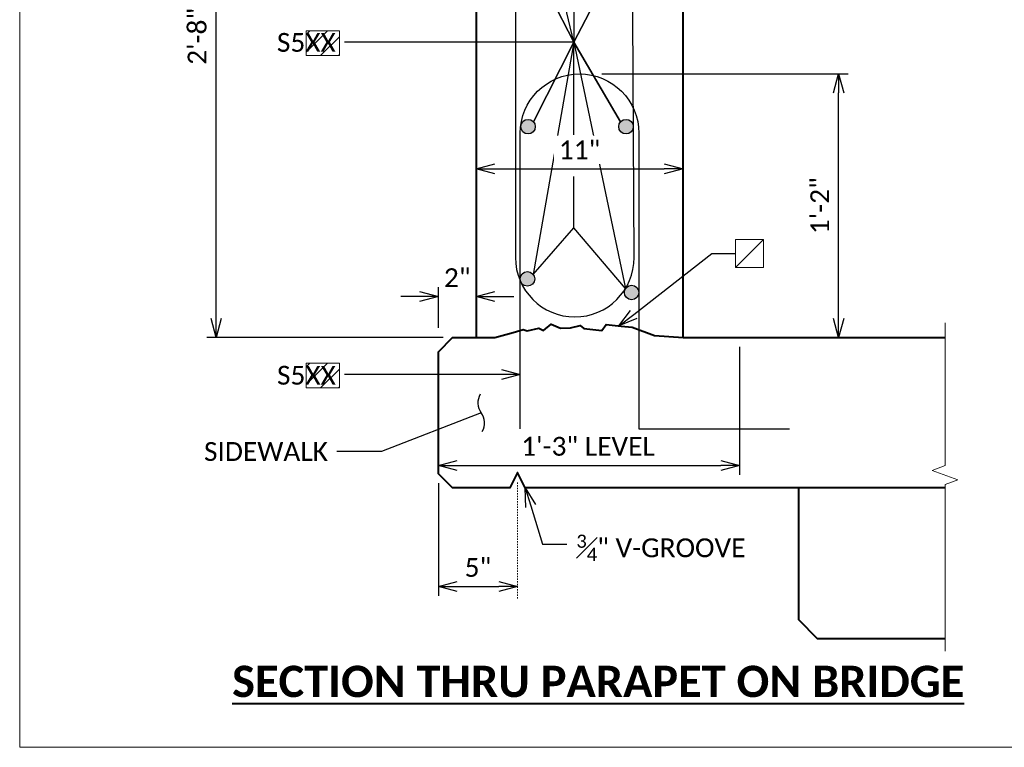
# Model space of a CAD drawing. Extents: x 5346 to 20707, y 13094 to 24070.
# Tile 1 of 14: x 5346 to 5425, y 23818 to 23876. Entities that reach past the tile are written whole.
import ezdxf
from ezdxf import colors
from ezdxf.entities.mleader import LeaderData, LeaderLine
from ezdxf.enums import TextEntityAlignment as Align
from ezdxf.math import Vec2, Vec3

# ---------------------------------------------------------------- set-up
doc = ezdxf.new("R2010")
doc.units = 0
doc.header["$MEASUREMENT"] = 0
doc.linetypes.add('Wisdot4', pattern=[0.28125, 0.125, -0.0625, 0.03125, -0.0625])
for name, color, linetype, lineweight in [('B_ANNO_BREAK', 7, 'Continuous', 18), ('B_ANNO_DIM', 7, 'Continuous', 18), ('B_ANNO_SYMB', 7, 'Continuous', 18), ('B_ANNO_TEXT_TITLE', 7, 'Continuous', 40), ('B_CNTR', 1, 'Wisdot4', 18), ('B_CONC_DECK', 1, 'Continuous', 40), ('B_CONC_PPT', 12, 'Continuous', 40), ('B_CONC_SDWLK', 14, 'Continuous', 40), ('B_REBAR', 5, 'Continuous', 25)]:
    doc.layers.add(name, color=color, linetype=linetype, lineweight=lineweight)
doc.layers.add('B_ANNO_DESIGN_NOTES', color=1, linetype='Continuous', lineweight=18, true_color=0xff0000)
doc.layers.add('B_ANNO_NOPLOT', color=47, linetype='Continuous', lineweight=18, plot=False)
doc.styles.add('Annotative', font='calibri.ttf', dxfattribs={"height": 0.0625})
doc.styles.get("Standard").update_dxf_attribs({"font": 'calibri.ttf'})
doc.styles.add('Title', font='calibrib.ttf', dxfattribs={"height": 0.125})
doc.dimstyles.new('Annotative', dxfattribs={"dimscale": 0, "dimtxt": 0.0625, "dimasz": 0.0625, "dimexe": 0.03125, "dimexo": 0.03125, "dimgap": 0.03125, "dimtad": 1, "dimdec": 3, "dimzin": 3, "dimdsep": 46, "dimlunit": 4, "dimtxsty": 'Standard', "dimblk": 'OPEN30', "dimcen": 0.03125, "dimaunit": 1, "dimadec": 0, "dimazin": 3, "dimtfac": 0.75, "dimtdec": 3, "dimtofl": 0, "dimtmove": 0, "dimatfit": 3, "dimldrblk": 'OPEN30', "dimfxl": 1, "dimtfill": 1, "dimfrac": 1, "dimtolj": 1, "dimtzin": 0, "dimarcsym": 0})

# ---------------------------------------------------------------- blocks, each defined once
blk = doc.blocks.new('*U99')
at = {"layer": 'B_ANNO_NOPLOT', "flags": 128}
blk.add_lwpolyline([(0, 0), (0, 252), (323.9277, 252), (323.9277, 238.8552), (378, 238.8552), (378, 40.4996), (316.5708, 40.4996), (316.5708, 0)], close=True, dxfattribs=at)
at = {"layer": 'B_ANNO_DIM', "style": 'Annotative'}
for tag, p in [('BAR1', (278.7587, 150.1973)), ('BAR2', (278.7401, 131.0927)), ('SPA1', (290.7475, 121.303)), ('BAR4', (308.357, 121.3216)), ('BAR5', (314.3293, 121.331))]:
    blk.add_attdef(tag, p, '', height=1.5, dxfattribs=at)
blk.add_attdef('BAR3', text='', height=1.5, dxfattribs=at).set_placement((302.7438, 131.0393), align=Align.RIGHT)
blk = doc.blocks.new('_Open30')
at = {"color": 0, "linetype": 'ByBlock', "lineweight": -2}
for p, q in [((-1, 0.268), (0, 0)), ((0, 0), (-1, -0.268)), ((0, 0), (-1, 0))]:
    blk.add_line(p, q, dxfattribs=at)
blk = doc.blocks.new('*D31')
at = {"layer": 'B_ANNO_DIM', "color": 0, "lineweight": -2, "transparency": 16777216}
for p, q in [((5379.616, 23838.837), (5379.616, 23829.853)), ((5381.116, 23830.603), (5384.421, 23830.603))]:
    blk.add_line(p, q, dxfattribs=at)
at = {"layer": 'Defpoints', "color": 0, "transparency": 16777216}
for p in [(5379.616, 23839.587), (5385.921, 23830.603), (5385.921, 23830.603)]:
    blk.add_point(p, dxfattribs=at)
at = {"layer": 'B_ANNO_DIM', "color": 0, "lineweight": -2, "transparency": 16777216, "xscale": 1.5, "yscale": 1.5, "zscale": 1.5, "rotation": 180}
blk.add_blockref('_Open30', (5379.616, 23830.603), dxfattribs=at)
at = {"layer": 'B_ANNO_DIM', "color": 0, "lineweight": -2, "transparency": 16777216, "xscale": 1.5, "yscale": 1.5, "zscale": 1.5}
blk.add_blockref('_Open30', (5385.921, 23830.603), dxfattribs=at)
at = {"layer": 'B_ANNO_DIM', "color": 0, "transparency": 16777216, "insert": (5382.768, 23832.114), "char_height": 1.5, "attachment_point": 5, "bg_fill": 3, "box_fill_scale": 1.25, "bg_fill_color": 256, "bg_fill_true_color": 13158600, "bg_fill_transparency": 0}
blk.add_mtext('\\A1;5"', dxfattribs=at)
blk = doc.blocks.new('*D93')
at = {"layer": 'B_ANNO_DIM', "color": 0, "lineweight": -2, "transparency": 16777216}
for p, q in [((57.374, 31.926), (57.374, 21.719)), ((34.874, 22.469), (55.874, 22.469))]:
    blk.add_line(p, q, dxfattribs=at)
at = {"layer": 'Defpoints', "color": 0, "transparency": 16777216}
for p in [(57.374, 32.676), (33.374, 22.469), (57.374, 22.469)]:
    blk.add_point(p, dxfattribs=at)
at = {"layer": 'B_ANNO_DIM', "color": 0, "lineweight": -2, "transparency": 16777216, "xscale": 1.5, "yscale": 1.5, "zscale": 1.5, "rotation": 180}
blk.add_blockref('_Open30', (33.374, 22.469), dxfattribs=at)
at = {"layer": 'B_ANNO_DIM', "color": 0, "lineweight": -2, "transparency": 16777216, "xscale": 1.5, "yscale": 1.5, "zscale": 1.5}
blk.add_blockref('_Open30', (57.374, 22.469), dxfattribs=at)
at = {"layer": 'B_ANNO_DIM', "color": 0, "transparency": 16777216, "insert": (45.295, 23.987), "char_height": 1.5, "width": 11.90198, "attachment_point": 5, "bg_fill": 3, "box_fill_scale": 1.25, "bg_fill_color": 256, "bg_fill_true_color": 13158600, "bg_fill_transparency": 0}
blk.add_mtext('\\A1;1\'-3" LEVEL', dxfattribs=at)
blk = doc.blocks.new('*D39')
at = {"layer": 'B_ANNO_DIM', "color": 0, "lineweight": -2, "transparency": 16777216}
for p, q in [((5379.616, 23851.209), (5379.616, 23854.459)), ((5378.116, 23853.709), (5376.616, 23853.709)), ((5384.116, 23853.709), (5385.616, 23853.709))]:
    blk.add_line(p, q, dxfattribs=at)
at = {"layer": 'Defpoints', "color": 0, "transparency": 16777216}
blk.add_point((5379.616, 23850.459), dxfattribs=at)
at = {"layer": 'B_ANNO_DIM', "color": 0, "lineweight": -2, "transparency": 16777216, "xscale": 1.5, "yscale": 1.5, "zscale": 1.5}
blk.add_blockref('_Open30', (5379.616, 23853.709), dxfattribs=at)
at = {"layer": 'B_ANNO_DIM', "color": 0, "lineweight": -2, "transparency": 16777216, "xscale": 1.5, "yscale": 1.5, "zscale": 1.5, "rotation": 180}
blk.add_blockref('_Open30', (5382.616, 23853.709), dxfattribs=at)
at = {"layer": 'B_ANNO_DIM', "color": 0, "transparency": 16777216, "insert": (5381.116, 23855.216), "char_height": 1.5, "attachment_point": 5, "bg_fill": 3, "box_fill_scale": 1.25, "bg_fill_color": 256, "bg_fill_true_color": 13158600, "bg_fill_transparency": 0}
blk.add_mtext('\\A1;2"', dxfattribs=at)
at = {"layer": 'Defpoints', "color": 0, "transparency": 16777216}
blk.add_point((5382.616, 23853.709), dxfattribs=at)
blk.add_point((5382.616, 23853.709), dxfattribs=at)
blk = doc.blocks.new('*D40')
at = {"layer": 'B_ANNO_DIM', "color": 0, "lineweight": -2, "transparency": 16777216}
for p, q in [((5380.366, 23898.459), (5361.156, 23898.459)), ((5361.906, 23851.959), (5361.906, 23896.959)), ((5379.994, 23850.459), (5361.156, 23850.459))]:
    blk.add_line(p, q, dxfattribs=at)
at = {"layer": 'Defpoints', "color": 0, "transparency": 16777216}
for p in [(5361.906, 23898.459), (5381.116, 23898.459), (5380.744, 23850.459)]:
    blk.add_point(p, dxfattribs=at)
at = {"layer": 'B_ANNO_DIM', "color": 0, "lineweight": -2, "transparency": 16777216, "xscale": 1.5, "yscale": 1.5, "zscale": 1.5}
for p, rotation in [((5361.906, 23898.459), 90), ((5361.906, 23850.459), 270)]:
    blk.add_blockref('_Open30', p, dxfattribs=dict(at, rotation=rotation))
at = {"layer": 'B_ANNO_DIM', "color": 0, "transparency": 16777216, "insert": (5360.387, 23874.459), "char_height": 1.5, "attachment_point": 5, "rotation": 90, "bg_fill": 3, "box_fill_scale": 1.25, "bg_fill_color": 256, "bg_fill_true_color": 13158600, "bg_fill_transparency": 0}
blk.add_mtext('\\A1;2\'-8"', dxfattribs=at)
blk = doc.blocks.new('AnonymousCell5')
at = {"layer": 'B_ANNO_SYMB'}
blk.add_line((1.125, 1.125), (-1.125, -1.125), dxfattribs=at)
at = {"layer": 'B_ANNO_SYMB', "flags": 128}
blk.add_lwpolyline([(-1.125, -1.125), (1.125, -1.125), (1.125, 1.125), (-1.125, 1.125), (-1.125, -1.125)], dxfattribs=at)
blk = doc.blocks.new('*D44')
at = {"layer": 'B_ANNO_DIM', "color": 0, "lineweight": -2, "transparency": 16777216}
for p, q in [((5392.653, 23871.459), (5412.266, 23871.459)), ((5411.516, 23851.959), (5411.516, 23869.959))]:
    blk.add_line(p, q, dxfattribs=at)
at = {"layer": 'Defpoints', "color": 0, "transparency": 16777216}
for p in [(5391.903, 23871.459), (5411.516, 23871.459), (5411.516, 23850.459)]:
    blk.add_point(p, dxfattribs=at)
at = {"layer": 'B_ANNO_DIM', "color": 0, "lineweight": -2, "transparency": 16777216, "xscale": 1.5, "yscale": 1.5, "zscale": 1.5}
for p, rotation in [((5411.516, 23871.459), 90), ((5411.516, 23850.459), 270)]:
    blk.add_blockref('_Open30', p, dxfattribs=dict(at, rotation=rotation))
at = {"layer": 'B_ANNO_DIM', "color": 0, "transparency": 16777216, "insert": (5410.009, 23860.959), "char_height": 1.5, "attachment_point": 5, "rotation": 90, "bg_fill": 3, "box_fill_scale": 1.25, "bg_fill_color": 256, "bg_fill_true_color": 13158600, "bg_fill_transparency": 0}
blk.add_mtext('\\A1;1\'-2"', dxfattribs=at)
blk = doc.blocks.new('_Integral')
at = {"color": 0, "linetype": 'ByBlock', "lineweight": -2}
for centre, start, end in [((0.439, 0.118), 129, 195), ((-0.439, -0.118), 309, 15)]:
    blk.add_arc(centre, 0.454, start, end, dxfattribs=at)
blk = doc.blocks.new('*D32')
at = {"layer": 'B_ANNO_DIM', "color": 0, "lineweight": -2, "transparency": 16777216}
blk.add_line((5384.116, 23863.901), (5397.616, 23863.901), dxfattribs=at)
at = {"layer": 'Defpoints', "color": 0, "transparency": 16777216}
for p in [(5382.616, 23863.901), (5399.116, 23863.901), (5399.116, 23863.901)]:
    blk.add_point(p, dxfattribs=at)
at = {"layer": 'B_ANNO_DIM', "color": 0, "lineweight": -2, "transparency": 16777216, "xscale": 1.5, "yscale": 1.5, "zscale": 1.5, "rotation": 180}
blk.add_blockref('_Open30', (5382.616, 23863.901), dxfattribs=at)
at = {"layer": 'B_ANNO_DIM', "color": 0, "lineweight": -2, "transparency": 16777216, "xscale": 1.5, "yscale": 1.5, "zscale": 1.5}
blk.add_blockref('_Open30', (5399.116, 23863.901), dxfattribs=at)
at = {"layer": 'B_ANNO_DIM', "color": 0, "transparency": 16777216, "insert": (5390.866, 23865.403), "char_height": 1.5, "attachment_point": 5, "bg_fill": 3, "box_fill_scale": 1.25, "bg_fill_color": 256, "bg_fill_true_color": 13158600, "bg_fill_transparency": 0}
blk.add_mtext('\\A1;11"', dxfattribs=at)
blk = doc.blocks.new('INS_RAILCOMB3T_BASE')
at = {"layer": 'B_ANNO_DESIGN_NOTES'}
h = blk.add_hatch(dxfattribs=at)
h.set_pattern_fill('ANSI31', color=256, scale=8)
h.set_pattern_definition([(45, (16.4023, 154.5018), (-0.707107, 0.707107), [])])
h.paths.add_polyline_path([(22.8302, 30.6266), (25.4792, 30.6266), (25.4792, 28.6596), (22.8302, 28.6596)])
at = {"layer": 'B_REBAR'}
h = blk.add_hatch(color=256, dxfattribs=at)
edge = h.paths.add_edge_path()
edge.add_arc((40.5161, 49.4739), 0.5785, 0, 360)
h = blk.add_hatch(color=256, dxfattribs=at)
edge = h.paths.add_edge_path()
edge.add_arc((48.3255, 49.4739), 0.5785, 0, 360)
h = blk.add_hatch(color=256, dxfattribs=at)
edge = h.paths.add_edge_path()
edge.add_arc((40.4675, 37.3392), 0.5785, 0, 360)
h = blk.add_hatch(color=256, dxfattribs=at)
edge = h.paths.add_edge_path()
edge.add_arc((48.7741, 36.2549), 0.5785, 0, 360)
at = {"layer": 'B_ANNO_DESIGN_NOTES'}
blk.add_lwpolyline([(22.8302, 30.6266), (25.4792, 30.6266), (25.4792, 28.6596), (22.8302, 28.6596)], close=True, dxfattribs=at)
at = {"layer": 'B_ANNO_NOPLOT', "flags": 128}
blk.add_lwpolyline([(0, 0), (0, 252), (323.9277, 252), (323.9277, 238.8552), (378, 238.8552), (378, 40.4996), (316.5708, 40.4996), (316.5708, 0)], close=True, dxfattribs=at)
at = {"layer": 'B_CONC_DECK', "flags": 128}
blk.add_lwpolyline([(62.0718, 20.6764), (62.0718, 10.1764), (63.5718, 8.6764), (73.7522, 8.6764)], dxfattribs=at)
at = {"layer": 'B_CONC_PPT', "flags": 128}
blk.add_lwpolyline([(52.8738, 32.6764), (52.8738, 67.8855), (51.7812, 68.6764), (52.8738, 69.5344), (52.8738, 79.5042), (51.7015, 80.6764), (36.0018, 80.6764), (34.8738, 79.5484), (34.8738, 70.19), (36.3738, 68.69), (36.3738, 32.6764)], dxfattribs=at)
at = {"layer": 'B_CONC_SDWLK', "flags": 128}
blk.add_lwpolyline([(73.7522, 20.6764), (40.297, 20.6764), (39.6786, 21.9132), (39.0665, 20.6764), (34.5018, 20.6764), (33.3738, 21.8044), (33.3738, 31.5254), (34.5018, 32.6764), (37.8738, 32.6764), (39.3229, 33.0769), (40.1233, 33.2982), (40.4427, 33.1965), (41.3698, 33.4113), (41.7602, 33.2161), (42.3652, 33.7433), (43.0932, 33.4055), (43.895, 33.4385), (44.6738, 33.6323), (44.9513, 33.3918), (46.3919, 33.2362), (46.7383, 33.6981), (47.9386, 33.5712), (48.8123, 33.4788), (50.5893, 32.8304), (52.8738, 32.6764), (73.7522, 32.6764)], dxfattribs=at)
at = {"layer": 'B_REBAR', "flags": 128}
for points in [[(39.514, 77.6764), (39.514, 39.0422, 1), (48.9776, 39.0422), (48.771, 77.6764)], [(39.889, 25.398), (39.889, 48.9446, -1), (49.3526, 48.9446), (49.3526, 25.398), (61.3526, 25.398)]]:
    blk.add_lwpolyline(points, format="xyb", dxfattribs=at)
at = {"layer": 'B_REBAR'}
for centre in [(40.5161, 49.4739), (48.3255, 49.4739), (40.4675, 37.3392), (48.7741, 36.2549)]:
    blk.add_circle(centre, 0.5785, dxfattribs=at)
blk.add_blockref('AnonymousCell5', (58.1689, 39.3636))
at = {"layer": 'B_ANNO_DIM', "style": 'Annotative'}
for tag, p in [('SHT', (195.6155, 204.5169)), ('BAR15', (345.6116, 131.0624)), ('SPA3', (173.5597, 121.2897)), ('DIM1', (189.7499, 121.3362)), ('BAR14', (20.5078, 28.9089))]:
    blk.add_attdef(tag, p, '', height=1.5, dxfattribs=at)
at = {"layer": 'B_ANNO_DIM'}
ml = blk.add_multileader_mtext('Standard', dxfattribs=at)
ml.set_content('', color=256)
ml.set_leader_properties()
ml.set_arrow_properties(name='OPEN30')
ml.build(insert=Vec2(0, 0))
ml.multileader.update_dxf_attribs({"text_right_attachment_type": 3, "dogleg_length": 0.0625, "arrow_head_size": 1.5, "scale": 24})
ctx = ml.context
ctx.base_point, ctx.scale, ctx.char_height, ctx.arrow_head_size, ctx.landing_gap_size, ctx.plane_origin = Vec3(57.0439, 39.3636), 24, 1.5, 1.5, 0.75, Vec3(53.1351, 43.8819)
ctx.right_attachment = 3
notes = []
notes.append((ctx, [(0, (1, 1, 0), (55.5439, 39.3636), (1, 0), 1.5, [(0, [(47.7574, 33.5904), (55.1765, 39.3636), (55.3865, 39.3636)], 0, [])])]))
ctx.mtext.insert, ctx.mtext.flow_direction = Vec3(57.7939, 40.1136), 5
ml = blk.add_multileader_mtext('Standard', dxfattribs=at)
ml.set_content('\\A1;{\\H0.7x;\\S3#4;}" V-GROOVE', color=256)
ml.set_leader_properties()
ml.set_arrow_properties(name='OPEN30')
ml.build(insert=Vec2(0, 0))
ml.multileader.update_dxf_attribs({"text_right_attachment_type": 3, "dogleg_length": 0.0625, "arrow_head_size": 1.5, "scale": 24})
ctx = ml.context
ctx.base_point, ctx.scale, ctx.char_height, ctx.arrow_head_size, ctx.landing_gap_size, ctx.plane_origin = Vec3(43.618, 16.1924), 24, 1.5, 1.5, 0.75, Vec3(40.297, 20.6764)
ctx.right_attachment = 3
notes.append((ctx, [(0, (1, 1, 0), (42.118, 16.1924), (1, 0), 1.5, [(0, [(40.297, 20.6764), (41.6762, 16.1924), (41.877, 16.1924)], 0, [])])]))
ctx.mtext.insert, ctx.mtext.flow_direction = Vec3(44.368, 16.9534), 5
for ctx, leaders in notes:
    for number, flags, end, landing, length, lines in leaders:
        leader = LeaderData()
        leader.index, (leader.has_last_leader_line, leader.has_dogleg_vector, leader.attachment_direction) = number, flags
        leader.last_leader_point, leader.dogleg_vector, leader.dogleg_length = Vec3(end), Vec3(landing), length
        for number, points, colour, breaks in lines:
            line = LeaderLine()
            line.index, line.vertices, line.color, line.breaks = number, Vec3.list(points), colors.encode_raw_color(colour), breaks
            leader.lines.append(line)
        ctx.leaders.append(leader)
at = {"layer": 'B_ANNO_TEXT_TITLE', "linetype": 'Continuous', "lineweight": 40, "insert": (16.9309, 6.5046), "char_height": 2.5, "attachment_point": 1, "line_spacing_factor": 0.8, "style": 'Title', "bg_fill": 3, "box_fill_scale": 1.5, "bg_fill_color": 255, "bg_fill_transparency": 0}
blk.add_mtext('{\\LSECTION THRU PARAPET ON BRIDGE}', dxfattribs=at)
at = {"layer": 'B_ANNO_DIM'}
dim = blk.add_linear_dim(base=(39.6786, 12.8202), p1=(33.3738, 21.8044), p2=(39.6786, 12.8202), text='5"', dimstyle='Annotative', override={"dimlfac": 1}, dxfattribs=at)
dim.commit()
dim.dimension.update_dxf_attribs({"geometry": '*D31', "text_midpoint": (36.5262, 14.3312), "insert": (-5346.2422, -23817.7824)})
at = {"layer": 'B_ANNO_BREAK', "flags": 128}
blk.add_lwpolyline([(73.7522, 7.6689), (73.7522, 20.9528), (74.7832, 21.328), (72.7213, 22.0785), (73.7522, 22.4537), (73.7522, 33.8488)], dxfattribs=at)
at = {"layer": 'B_CNTR'}
blk.add_line((39.6786, 11.8566), (39.6786, 21.1609), dxfattribs=at)
at = {"layer": 'B_ANNO_DIM'}
dim = blk.add_linear_dim(base=(57.3738, 22.469), p1=(33.3738, 22.469), p2=(57.3738, 32.6764), text='1\'-3" LEVEL', dimstyle='Annotative', dxfattribs=at)
dim.commit()
dim.dimension.update_dxf_attribs({"geometry": '*D93', "text_midpoint": (45.2953, 22.469), "dimtype": 128})
dim = blk.add_linear_dim(base=(65.2742, 53.6764), p1=(65.2742, 32.6764), p2=(45.6611, 53.6764), angle=90, text='1\'-2"', dimstyle='Annotative', dxfattribs=at)
dim.commit()
dim.dimension.update_dxf_attribs({"geometry": '*D44', "text_midpoint": (63.7667, 43.1764), "insert": (-5346.2422, -23817.7824)})
dim = blk.add_linear_dim(base=(36.3738, 35.9264), p1=(33.3738, 32.6764), p2=(36.3738, 35.9264), text='2"', dimstyle='Annotative', dxfattribs=at)
dim.commit()
dim.dimension.update_dxf_attribs({"geometry": '*D39', "text_midpoint": (34.8738, 35.9264), "dimtype": 128, "insert": (-5346.2422, -23817.7824)})
ml = blk.add_multileader_mtext('Standard', dxfattribs=at)
ml.set_content(' ', color=256)
ml.set_leader_properties()
ml.set_arrow_properties(name='OPEN30')
ml.build(insert=Vec2(0, 0))
ml.multileader.update_dxf_attribs({"text_right_attachment_type": 3, "dogleg_length": 0.0625, "arrow_head_size": 1.5, "scale": 24})
ctx = ml.context
ctx.base_point, ctx.scale, ctx.char_height, ctx.arrow_head_size, ctx.landing_gap_size, ctx.plane_origin = Vec3(23.8406, 29.7274), 24, 1.5, 1.5, 0.75, Vec3(39.889, 29.7274)
ctx.right_attachment = 3
notes = []
notes.append((ctx, [(0, (1, 1, 0), (27.3749, 29.7274), (-1, 0), 1.5, [(0, [(39.889, 29.7274), (28.2641, 29.7274), (27.891, 29.7274)], 0, [])])]))
ctx.mtext.insert, ctx.mtext.flow_direction = Vec3(24.5906, 30.4774), 5
ml = blk.add_multileader_mtext('Standard', dxfattribs=at)
ml.set_content('SIDEWALK', color=256)
ml.set_leader_properties()
ml.set_arrow_properties(name='INTEGRAL')
ml.build(insert=Vec2(0, 0))
ml.multileader.update_dxf_attribs({"dogleg_length": 0.125, "arrow_head_size": 3, "scale": 24})
ctx = ml.context
ctx.base_point, ctx.scale, ctx.char_height, ctx.arrow_head_size, ctx.landing_gap_size, ctx.plane_origin = Vec3(13.9413, 23.5676), 24, 1.5, 3, 0.75, Vec3(36.7866, 26.6653)
notes.append((ctx, [(0, (1, 1, 0), (28.2836, 23.5676), (-1, 0), 3, [(0, [(36.7866, 26.6653), (28.8447, 23.5676), (28.4829, 23.5676)], 0, [])])]))
ctx.mtext.insert, ctx.mtext.flow_direction = Vec3(14.6913, 24.3286), 5
for ctx, leaders in notes:
    for number, flags, end, landing, length, lines in leaders:
        leader = LeaderData()
        leader.index, (leader.has_last_leader_line, leader.has_dogleg_vector, leader.attachment_direction) = number, flags
        leader.last_leader_point, leader.dogleg_vector, leader.dogleg_length = Vec3(end), Vec3(landing), length
        for number, points, colour, breaks in lines:
            line = LeaderLine()
            line.index, line.vertices, line.color, line.breaks = number, Vec3.list(points), colors.encode_raw_color(colour), breaks
            leader.lines.append(line)
        ctx.leaders.append(leader)
dim = blk.add_linear_dim(base=(15.6635, 80.6764), p1=(34.5018, 32.6764), p2=(34.8738, 80.6764), angle=90, text='2\'-8"', dimstyle='Annotative', dxfattribs=at)
dim.commit()
dim.dimension.update_dxf_attribs({"geometry": '*D40', "text_midpoint": (14.1451, 56.6764), "insert": (-5346.2422, -23817.7824)})
at = {"layer": 'B_ANNO_DESIGN_NOTES'}
h = blk.add_hatch(dxfattribs=at)
h.set_pattern_fill('ANSI31', color=256, scale=8)
h.set_pattern_definition([(45, (16.4023, 180.99), (-0.707107, 0.707107), [])])
h.paths.add_polyline_path([(22.8302, 57.1148), (25.4792, 57.1148), (25.4792, 55.1478), (22.8302, 55.1478)])
blk.add_lwpolyline([(22.8302, 57.1148), (25.4792, 57.1148), (25.4792, 55.1478), (22.8302, 55.1478)], close=True, dxfattribs=at)
at = {"layer": 'B_ANNO_DIM', "style": 'Annotative'}
for tag, p in [('BAR12', (20.4825, 59.9504)), ('BAR13', (20.5031, 55.4417))]:
    blk.add_attdef(tag, p, '', height=1.5, dxfattribs=at)
at = {"layer": 'B_ANNO_DIM'}
ml = blk.add_multileader_mtext('Standard', dxfattribs=at)
ml.set_content(' ', color=256)
ml.set_leader_properties()
ml.set_arrow_properties(name='OPEN30')
ml.build(insert=Vec2(0, 0))
ml.multileader.update_dxf_attribs({"text_right_attachment_type": 3, "dogleg_length": 0.0625, "arrow_head_size": 1.5, "scale": 24})
ctx = ml.context
ctx.base_point, ctx.scale, ctx.char_height, ctx.arrow_head_size, ctx.landing_gap_size, ctx.plane_origin = Vec3(23.8492, 56.2219), 24, 1.5, 1.5, 0.75, Vec3(47.8338, 76.6526)
ctx.right_attachment = 3
notes = []
notes.append((ctx, [(0, (1, 1, 0), (29.9174, 56.2219), (-1, 0), 4.034, [(7, [(47.8338, 76.6526), (44.1794, 73.9415), (44.1794, 56.2219), (48.2857, 36.5786), (44.1794, 41.4002), (44.1794, 56.2219), (40.9247, 37.6937), (44.1794, 41.4002), (44.1794, 56.2219), (39.29, 76.6407), (44.1794, 73.9415), (44.1794, 56.2219), (47.8874, 49.8517), (44.1794, 56.2219), (40.9515, 49.8548), (44.1794, 56.2219), (47.9238, 63.3975), (44.1794, 56.2219), (40.471, 63.4269), (44.1794, 56.2219)], 0, [])])]))
ctx.mtext.insert, ctx.mtext.flow_direction = Vec3(24.5992, 56.9719), 5
for ctx, leaders in notes:
    for number, flags, end, landing, length, lines in leaders:
        leader = LeaderData()
        leader.index, (leader.has_last_leader_line, leader.has_dogleg_vector, leader.attachment_direction) = number, flags
        leader.last_leader_point, leader.dogleg_vector, leader.dogleg_length = Vec3(end), Vec3(landing), length
        for number, points, colour, breaks in lines:
            line = LeaderLine()
            line.index, line.vertices, line.color, line.breaks = number, Vec3.list(points), colors.encode_raw_color(colour), breaks
            leader.lines.append(line)
        ctx.leaders.append(leader)
blk.add_wipeout([(42.8696, 45.5146), (45.5776, 45.5146), (45.5664, 48.8207), (43.0004, 48.8075)]).dxf.layer = 'B_ANNO_DIM'
dim = blk.add_linear_dim(base=(52.8738, 46.1186), p1=(36.3738, 46.1186), p2=(52.8738, 46.1186), text='11"', dimstyle='Annotative', override={"dimlfac": 1}, dxfattribs=at)
dim.commit()
dim.dimension.update_dxf_attribs({"geometry": '*D32', "text_midpoint": (44.6238, 47.6204), "insert": (-5346.2422, -23817.7824)})

msp = doc.modelspace()

# ---------------------------------------------------------------- block references
msp.add_blockref('*U99', (5346.242, 23817.782))

# ---------------------------------------------------------------- next in the draw order: block references
ref = msp.add_blockref('INS_RAILCOMB3T_BASE', (5346.242, 23817.782))
ref.add_attrib('BAR13', 'S5XX', (5366.745, 23873.224), dxfattribs={"layer": 'B_ANNO_DIM', "height": 1.5, "style": 'Annotative'})
ref.add_attrib('BAR14', 'S5XX', (5366.75, 23846.691), dxfattribs={"layer": 'B_ANNO_DIM', "height": 1.5, "style": 'Annotative'})

doc.saveas('drawing.dxf')
